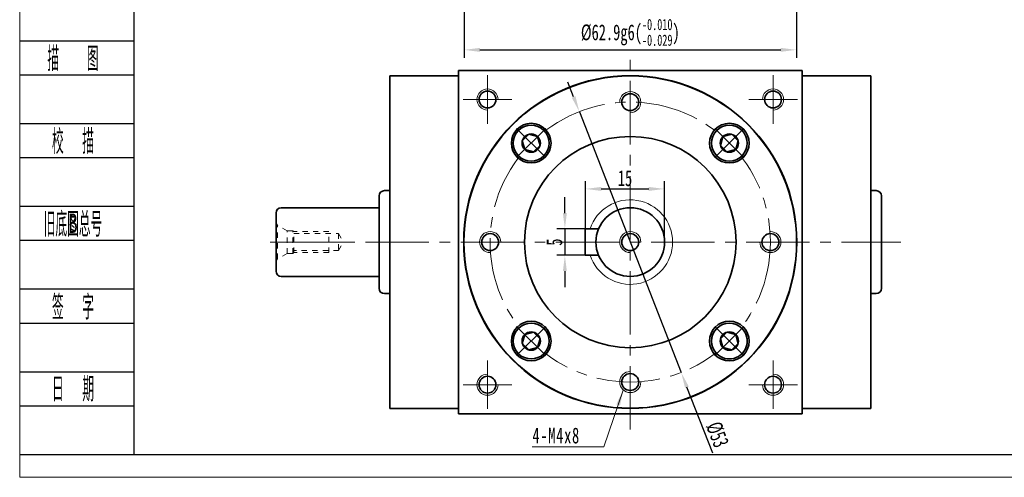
# Model space of a CAD drawing. Header units: millimetres. Extents: x 5 to 370, y 46 to 302.
# Tile 1 of 7: x 7 to 193, y 46 to 132. Entities that reach past the tile are written whole.
import ezdxf
from ezdxf.enums import TextEntityAlignment as Align

# ---------------------------------------------------------------- set-up
doc = ezdxf.new("R2010")
doc.units = ezdxf.units.MM
doc.set_wipeout_variables(frame=1)
doc.header["$PDSIZE"] = -5
doc.linetypes.add('点画线', pattern=[18, 12, -2, 2, -2])
doc.linetypes.add('虚线', pattern=[2, 1, -1])
doc.layers.get('0').update_dxf_attribs({"lineweight": 35})
doc.layers.add('2细线层', color=4, linetype='Continuous')
doc.layers.add('6文字层', color=3, linetype='Continuous')
for name, color, linetype, lineweight in [('中心线层', 1, '点画线', 18), ('图框_外框线', 7, 'Continuous', 18), ('尺寸线层', 3, 'Continuous', 18), ('粗实线层', 7, 'Continuous', 35), ('虚线层_1', 6, '虚线', 18)]:
    doc.layers.add(name, color=color, linetype=linetype, lineweight=lineweight)
doc.styles.add('PC_TEXTSTYLE', font='ISOCP.SHX', dxfattribs={"width": 0.707, "bigfont": 'GBCBIG.SHX'})
doc.styles.add('标准', font='txt', dxfattribs={"width": 0.667})
doc.dimstyles.new('a4-1-1', dxfattribs={"dimtxt": 3, "dimasz": 3, "dimexe": 1.5, "dimexo": 0, "dimgap": 0.5, "dimtad": 1, "dimdec": 3, "dimdsep": 46, "dimtxsty": '标准', "dimblk": '_CAXARROW', "dimcen": 0, "dimdle": 4, "dimazin": 2, "dimtfac": 0.707107, "dimtdec": 3, "dimtix": 1, "dimtmove": 2, "dimatfit": 3, "dimfxl": 0, "dimfrac": 2, "dimtolj": 1, "dimtzin": 0, "dimarcsym": 0})

# ---------------------------------------------------------------- blocks, each defined once
blk = doc.blocks.new('_CAXARROW')
blk.add_hatch(color=0).paths.add_polyline_path([(0, 0), (-1, 0.125), (-1, -0.125)], flags=0)
blk = doc.blocks.new('*X28')
at = {"layer": 'Defpoints', "color": 0}
for p in [(90.74, 170.42), (153.64, 170.42), (153.64, 126.73)]:
    blk.add_point(p, dxfattribs=at)
at = {"layer": '尺寸线层', "color": 0, "lineweight": -2}
for p, q in [((90.74, 170.42), (90.74, 125.23)), ((153.64, 170.42), (153.64, 125.23)), ((93.74, 126.73), (150.64, 126.73))]:
    blk.add_line(p, q, dxfattribs=at)
at = {"layer": '尺寸线层', "color": 0, "lineweight": -2, "xscale": 3, "yscale": 3, "zscale": 3, "rotation": 180}
blk.add_blockref('_CAXARROW', (90.74, 126.73), dxfattribs=at)
at = {"layer": '尺寸线层', "color": 0, "lineweight": -2, "xscale": 3, "yscale": 3, "zscale": 3}
blk.add_blockref('_CAXARROW', (153.64, 126.73), dxfattribs=at)
at = {"layer": '尺寸线层', "color": 0, "insert": (122.19, 130.05), "char_height": 3, "attachment_point": 5, "style": '标准'}
blk.add_mtext('{\\A1;\\A1;%%C62.9g6({\\H0.707107x;\\S-0.010^ -0.029;})}', dxfattribs=at)
blk = doc.blocks.new('2432g_2')
at = {"layer": '中心线层', "linetype": '点画线', "lineweight": 18}
blk.add_line((13.97, 0), (-1.08, 0), dxfattribs=at)
at = {"layer": '虚线层_1', "linetype": '虚线', "lineweight": 18}
for p, q in [((0, -3.7), (0, 3.7)), ((0, 3.7), (0.29, 3.19)), ((2.1, 2.15), (0.29, 3.19)), ((0.29, -3.19), (0.29, 3.19)), ((3.2, 2.15), (2.1, 2.15)), ((2.1, -2.15), (2.1, 2.15)), ((3.35, 2), (3.2, 2.15)), ((3.2, -2.15), (3.2, 2.15)), ((10, 2), (3.35, 2)), ((3.35, -2), (3.35, 2)), ((10, -2), (10, 2)), ((3.35, 1.6), (11.85, 1.6)), ((11.85, 1.6), (11.85, -1.6)), ((11.85, 1.6), (12.77, 0)), ((11.85, -1.6), (12.77, 0)), ((11.85, -1.6), (3.35, -1.6)), ((0, -3.7), (0.29, -3.19)), ((2.1, -2.15), (0.29, -3.19)), ((3.2, -2.15), (2.1, -2.15)), ((3.35, -2), (3.2, -2.15)), ((10, -2), (3.35, -2))]:
    blk.add_line(p, q, dxfattribs=at)
blk = doc.blocks.new('*X46')
at = {"layer": 'Defpoints', "color": 0}
for p in [(113.69, 92.83), (109.82, 87.83), (113.69, 87.83)]:
    blk.add_point(p, dxfattribs=at)
at = {"layer": '尺寸线层', "color": 0, "linetype": 'Continuous', "lineweight": -2}
for p, q in [((109.82, 95.83), (109.82, 98.83)), ((113.69, 92.83), (108.32, 92.83)), ((109.82, 92.83), (109.82, 87.83)), ((113.69, 87.83), (108.32, 87.83)), ((109.82, 84.83), (109.82, 81.83))]:
    blk.add_line(p, q, dxfattribs=at)
at = {"layer": '尺寸线层', "color": 0, "lineweight": -2, "xscale": 3, "yscale": 3, "zscale": 3}
for p, rotation in [((109.82, 92.83), 270), ((109.82, 87.83), 90)]:
    blk.add_blockref('_CAXARROW', p, dxfattribs=dict(at, rotation=rotation))
at = {"layer": '尺寸线层', "color": 0, "insert": (107.84, 90.33), "char_height": 3, "attachment_point": 5, "rotation": 90, "style": '标准'}
blk.add_mtext('\\A1;5', dxfattribs=at)
blk = doc.blocks.new('*X47')
at = {"layer": 'Defpoints', "color": 0}
for p in [(128.69, 100.4), (113.69, 92.83), (128.69, 90.33)]:
    blk.add_point(p, dxfattribs=at)
at = {"layer": '尺寸线层', "color": 0, "linetype": 'Continuous', "lineweight": -2}
for p, q in [((113.69, 92.83), (113.69, 101.9)), ((128.69, 90.33), (128.69, 101.9)), ((116.69, 100.4), (125.69, 100.4))]:
    blk.add_line(p, q, dxfattribs=at)
at = {"layer": '尺寸线层', "color": 0, "lineweight": -2, "xscale": 3, "yscale": 3, "zscale": 3, "rotation": 180}
blk.add_blockref('_CAXARROW', (113.69, 100.4), dxfattribs=at)
at = {"layer": '尺寸线层', "color": 0, "lineweight": -2, "xscale": 3, "yscale": 3, "zscale": 3}
blk.add_blockref('_CAXARROW', (128.69, 100.4), dxfattribs=at)
at = {"layer": '尺寸线层', "color": 0, "insert": (121.19, 102.41), "char_height": 3, "attachment_point": 5, "style": '标准'}
blk.add_mtext('\\A1;15', dxfattribs=at)
blk = doc.blocks.new('*X45')
at = {"layer": '中心线层', "linetype": '点画线', "lineweight": 18}
for p, q in [((0, -3.89), (0, 3.89)), ((-3.89, 0), (3.89, 0))]:
    blk.add_line(p, q, dxfattribs=at)
at = {"layer": '粗实线层'}
for p, q in [((-1.73, 0), (-0.87, 1.5)), ((-1.73, 0), (-0.87, -1.5)), ((-0.87, 1.5), (0.87, 1.5)), ((1.73, 0), (0.87, 1.5)), ((1.73, 0), (0.87, 1.5)), ((1.73, 0), (0.87, -1.5)), ((-0.87, -1.5), (0.87, -1.5))]:
    blk.add_line(p, q, dxfattribs=at)
blk.add_circle((0, 0), 1.73, dxfattribs=at)
for start, end in [(0, 180), (180, 360)]:
    blk.add_arc((0, 0), 3.39, start, end, dxfattribs=at)
blk = doc.blocks.new('*X48')
at = {"layer": 'Defpoints', "color": 0}
for p in [(112.56, 115.02), (131.81, 65.65)]:
    blk.add_point(p, dxfattribs=at)
at = {"layer": '尺寸线层', "color": 0, "lineweight": -2}
for p, q in [((111.47, 117.82), (110.38, 120.61)), ((112.56, 115.02), (131.81, 65.65)), ((137.78, 50.34), (132.9, 62.85))]:
    blk.add_line(p, q, dxfattribs=at)
at = {"layer": '尺寸线层', "color": 0, "lineweight": -2, "xscale": 3, "yscale": 3, "zscale": 3}
for p, rotation in [((112.56, 115.02), 291.3035168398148), ((131.81, 65.65), 111.3035168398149)]:
    blk.add_blockref('_CAXARROW', p, dxfattribs=dict(at, rotation=rotation))
at = {"layer": '尺寸线层', "color": 0, "insert": (138.66, 53.88), "char_height": 3, "attachment_point": 5, "rotation": 291.3035, "style": '标准'}
blk.add_mtext('\\A1;%%C53', dxfattribs=at)
blk = doc.blocks.new('*X49')
at = {"layer": '尺寸线层', "linetype": 'Continuous'}
blk.add_hatch(color=0, dxfattribs=at).paths.add_polyline_path([(6.7, 10.75), (6.08, 7.79), (5.37, 8.04)], flags=0)
at = {"layer": '尺寸线层', "color": 0, "linetype": 'Continuous'}
blk.add_line((6.7, 10.75), (3, 0), dxfattribs=at)
at = {"layer": '尺寸线层', "color": 0}
for p, q in [((0, 0), (-10.53, 0)), ((3, 0), (0, 0)), ((0, 0), (0, 0))]:
    blk.add_line(p, q, dxfattribs=at)
at = {"layer": '尺寸线层', "color": 0, "insert": (-1.5, 0.6), "char_height": 3, "width": 17.068, "attachment_point": 9, "line_spacing_factor": 1.15057, "style": '标准'}
blk.add_mtext('\\T1.1;4-M4x8', dxfattribs=at)

msp = doc.modelspace()

# ---------------------------------------------------------------- linework, layer by layer
at = {"layer": '2细线层'}
for p, q in [((6.734, 128.4676), (28.3146, 128.4676)), ((6.734, 122.0151), (28.3146, 122.0151)), ((6.734, 112.7972), (28.3146, 112.7972)), ((6.734, 106.3447), (28.3146, 106.3447)), ((6.734, 97.1268), (28.3146, 97.1268)), ((6.734, 90.6742), (28.3146, 90.6742)), ((6.734, 81.4563), (28.3146, 81.4563)), ((6.734, 75.0038), (28.3146, 75.0038)), ((6.734, 65.7859), (28.3146, 65.7859)), ((6.734, 59.3334), (28.3146, 59.3334)), ((6.734, 50.1155), (28.3146, 50.1155))]:
    msp.add_line(p, q, dxfattribs=at)
at = {"layer": '中心线层'}
for p, q in [((122.1853, 54.8345), (122.1853, 125.8345)), ((95.1853, 112.7345), (95.1853, 121.9345)), ((149.1853, 121.9345), (149.1853, 112.7345)), ((90.5853, 117.3345), (99.7853, 117.3345)), ((144.5853, 117.3345), (153.7853, 117.3345)), ((54.1103, 90.3345), (173.3342, 90.3345)), ((95.1853, 58.7345), (95.1853, 67.9345)), ((149.1853, 67.9345), (149.1853, 58.7345)), ((99.7853, 63.3345), (90.5853, 63.3345)), ((153.7853, 63.3345), (144.5853, 63.3345))]:
    msp.add_line(p, q, dxfattribs=at)
msp.add_circle((122.1853, 90.3345), 26.5, dxfattribs=at)
at = {"layer": '粗实线层'}
for p, q in [((89.6853, 121.8345), (76.6853, 121.8345)), ((76.6853, 121.8345), (76.6853, 58.8345)), ((89.6853, 122.8345), (154.6853, 122.8345)), ((89.6853, 57.8345), (89.6853, 122.8345)), ((154.6853, 57.8345), (154.6853, 122.8345)), ((154.6853, 121.8345), (167.6853, 121.8345)), ((167.6853, 121.8345), (167.6853, 58.8345)), ((74.6853, 99.0845), (74.6853, 81.5845)), ((75.6853, 100.0845), (76.6853, 100.0845)), ((167.6853, 100.0845), (168.6853, 100.0845)), ((169.6853, 99.0845), (169.6853, 81.5845)), ((74.6853, 96.8345), (56.1853, 96.8345)), ((55.1853, 95.8345), (55.1853, 84.8345)), ((113.6853, 92.8345), (113.6853, 87.8345)), ((113.6853, 92.8345), (116.1853, 92.8345)), ((113.6853, 87.8345), (116.1853, 87.8345)), ((74.6853, 83.8345), (56.1853, 83.8345)), ((75.6853, 80.5845), (76.6853, 80.5845)), ((167.6853, 80.5845), (168.6853, 80.5845)), ((89.6853, 58.8345), (76.6853, 58.8345)), ((89.6853, 57.8345), (154.6853, 57.8345)), ((154.6853, 58.8345), (167.6853, 58.8345))]:
    msp.add_line(p, q, dxfattribs=at)
for centre, radius in [((122.1853, 90.3345), 31.5), ((122.1853, 90.3345), 31.45), ((95.1853, 117.3345), 1.6), ((122.1853, 116.8345), 1.6), ((149.1853, 117.3345), 1.6), ((122.1853, 90.3345), 20), ((122.1853, 90.3345), 6.5), ((95.6853, 90.3345), 1.6), ((122.1853, 90.3345), 1.6), ((148.6853, 90.3345), 1.6), ((122.1853, 63.8345), 1.6), ((95.1853, 63.3345), 1.6), ((149.1853, 63.3345), 1.6)]:
    msp.add_circle(centre, radius, dxfattribs=at)
at = {"layer": '粗实线层', "lineweight": 18}
for centre, radius, start, end in [((95.1853, 117.3345), 2, 360, 270), ((149.1853, 117.3345), 2, 270, 180), ((122.1853, 116.8345), 2, 270, 180), ((122.1853, 90.3345), 8, 198.209957, 161.790043), ((95.6853, 90.3345), 2, 0, 270), ((122.1853, 90.3345), 2, 0, 270), ((148.6853, 90.3345), 2, 180, 90), ((95.1853, 63.3345), 2, 90, 360), ((122.1853, 63.8345), 2, 90, 0), ((149.1853, 63.3345), 2, 180, 90)]:
    msp.add_arc(centre, radius, start, end, dxfattribs=at)
at = {"layer": '粗实线层'}
for centre, start, end in [((75.6853, 99.0845), 90, 180), ((168.6853, 99.0845), 0, 90), ((56.1853, 95.8345), 90, 180), ((56.1853, 84.8345), 180, 270), ((75.6853, 81.5845), 180, 270), ((168.6853, 81.5845), 270, 360)]:
    msp.add_arc(centre, 1, start, end, dxfattribs=at)

# ---------------------------------------------------------------- block references
at = {"layer": '尺寸线层'}
msp.add_blockref('*X49', (114.1685, 51.5748), dxfattribs=at)
at = {"layer": '粗实线层'}
msp.add_blockref('2432g_2', (55.1853, 90.3345), dxfattribs=at)

# ---------------------------------------------------------------- texts
at = {"layer": '6文字层', "color": 3, "style": 'PC_TEXTSTYLE'}
for s, width, p in [('描   图', 0.6667, (16.7922, 125.2414)), ('校  描', 0.667, (16.7922, 109.5709)), ('旧底图总号', 0.667, (16.7922, 93.9005)), ('签  字', 0.667, (16.7922, 78.2301)), ('日  期', 0.667, (16.7979, 62.6516))]:
    msp.add_text(s, height=4.60895, dxfattribs=dict(at, width=width)).set_placement(p, align=Align.MIDDLE)
at = {"layer": '6文字层', "width": 0.707}
msp.add_text('B', height=3.6872, dxfattribs=at).set_placement((16.7922, 93.9005), align=Align.MIDDLE)

# ---------------------------------------------------------------- dimensions: what is measured, and where the dimension line sits
at = {"layer": '尺寸线层'}
dim = msp.add_linear_dim(base=(153.6353, 126.7285), p1=(90.7353, 170.4217), p2=(153.6353, 170.4217), text='{\\A1;\\A1;%%C62.9g6({\\H0.707107x;\\S-0.010^ -0.029;})}', dimstyle='a4-1-1', override={"dimpost": '%%C<>', "dimsah": 1, "dimtp": -0.01, "dimtm": 0.029, "dimtdec": 3, "dimtfill": 1, "dimtolj": 0, "dimtzin": 8}, dxfattribs=at)
dim.commit()
dim.dimension.update_dxf_attribs({"geometry": '*X28', "text_midpoint": (122.1853, 130.0473)})
dim = msp.add_linear_dim(base=(128.6853, 100.4038), p1=(113.6853, 92.8345), p2=(128.6853, 90.3345), dimstyle='a4-1-1', override={"dimsah": 1, "dimtfill": 1, "dimtzin": 0}, dxfattribs=at)
dim.commit()
dim.dimension.update_dxf_attribs({"geometry": '*X47', "text_midpoint": (121.1853, 102.4123)})
dim = msp.add_linear_dim(base=(109.8207, 87.8345), p1=(113.6853, 92.8345), p2=(113.6853, 87.8345), angle=270, dimstyle='a4-1-1', override={"dimsah": 1, "dimtfill": 1, "dimtzin": 0}, dxfattribs=at)
dim.commit()
dim.dimension.update_dxf_attribs({"geometry": '*X46', "text_midpoint": (107.8378, 90.3345)})

# ---------------------------------------------------------------- next in the draw order: wipeouts: each hides what was drawn before it
for points in [[(105.8441, 111.4699), (105.8291, 111.4848), (105.8141, 111.4995), (105.799, 111.5142), (105.7838, 111.5287), (105.7685, 111.5432), (105.7531, 111.5576), (105.7376, 111.5718), (105.7221, 111.586), (105.7064, 111.6001), (105.6907, 111.6141), (105.6749, 111.628), (105.659, 111.6418), (105.643, 111.6554), (105.6269, 111.669), (105.6107, 111.6825), (105.5945, 111.6959), (105.5781, 111.7092), (105.5617, 111.7224), (105.5452, 111.7355), (105.5287, 111.7484), (105.512, 111.7613), (105.4953, 111.7741), (105.4785, 111.7867), (105.4616, 111.7993), (105.4446, 111.8118), (105.4275, 111.8241), (105.4104, 111.8364), (105.3932, 111.8485), (105.376, 111.8605), (105.3586, 111.8725), (105.3586, 111.8725), (105.2274, 111.9577), (105.0924, 112.0367), (104.9539, 112.1095), (104.8122, 112.1758), (104.6676, 112.2355), (104.5204, 112.2884), (104.371, 112.3345), (104.2195, 112.3737), (104.0664, 112.4058), (103.912, 112.4308), (103.7566, 112.4487), (103.6005, 112.4594), (103.4441, 112.4629), (103.2877, 112.4591), (103.1317, 112.4482), (102.9763, 112.43), (102.8219, 112.4047), (102.6689, 112.3723), (102.5175, 112.3329), (102.3681, 112.2866), (102.221, 112.2334), (102.0765, 112.1735), (101.9349, 112.1069), (101.7965, 112.0339), (101.6617, 111.9546), (101.5306, 111.8692), (101.4036, 111.7778), (101.281, 111.6807), (101.163, 111.578), (101.0499, 111.4699), (101.0499, 111.4699), (100.9419, 111.3568), (100.8392, 111.2388), (100.742, 111.1162), (100.6506, 110.9892), (100.5652, 110.8582), (100.4859, 110.7233), (100.4129, 110.585), (100.3464, 110.4434), (100.2865, 110.2989), (100.2333, 110.1518), (100.1869, 110.0024), (100.1475, 109.851), (100.1151, 109.6979), (100.0898, 109.5435), (100.0717, 109.3882), (100.0607, 109.2321), (100.057, 109.0757), (100.0605, 108.9193), (100.0711, 108.7633), (100.089, 108.6079), (100.1141, 108.4534), (100.1462, 108.3003), (100.1853, 108.1489), (100.2314, 107.9994), (100.2844, 107.8522), (100.3441, 107.7076), (100.4103, 107.5659), (100.4831, 107.4274), (100.5622, 107.2924), (100.6474, 107.1612), (100.6474, 107.1612), (100.6593, 107.1439), (100.6713, 107.1266), (100.6835, 107.1094), (100.6957, 107.0923), (100.7081, 107.0752), (100.7205, 107.0583), (100.7331, 107.0414), (100.7458, 107.0246), (100.7585, 107.0078), (100.7714, 106.9912), (100.7844, 106.9746), (100.7975, 106.9581), (100.8106, 106.9417), (100.8239, 106.9254), (100.8373, 106.9091), (100.8508, 106.893), (100.8644, 106.8769), (100.8781, 106.8609), (100.8919, 106.845), (100.9057, 106.8291), (100.9197, 106.8134), (100.9338, 106.7978), (100.948, 106.7822), (100.9623, 106.7667), (100.9766, 106.7513), (100.9911, 106.736), (101.0057, 106.7208), (101.0203, 106.7057), (101.0351, 106.6907), (101.0499, 106.6758), (101.0499, 106.6758), (101.1786, 106.5536), (101.3136, 106.4383), (101.4544, 106.3303), (101.6007, 106.2298), (101.752, 106.137), (101.908, 106.0523), (102.0681, 105.9759), (102.2321, 105.908), (102.3994, 105.8488), (102.5696, 105.7984), (102.7422, 105.7569), (102.9167, 105.7246), (103.0926, 105.7014), (103.2696, 105.6875), (103.447, 105.6829), (103.6244, 105.6875), (103.8013, 105.7014), (103.9773, 105.7246), (104.1518, 105.7569), (104.3244, 105.7984), (104.4946, 105.8488), (104.6618, 105.908), (104.8258, 105.9759), (104.986, 106.0523), (105.142, 106.137), (105.2933, 106.2298), (105.4396, 106.3303), (105.5804, 106.4383), (105.7153, 106.5536), (105.8441, 106.6758), (105.8441, 106.6758), (105.9662, 106.8045), (106.0815, 106.9395), (106.1896, 107.0803), (106.2901, 107.2265), (106.3828, 107.3779), (106.4675, 107.5338), (106.5439, 107.694), (106.6118, 107.858), (106.6711, 108.0253), (106.7215, 108.1955), (106.7629, 108.368), (106.7952, 108.5425), (106.8184, 108.7185), (106.8323, 108.8954), (106.837, 109.0729), (106.8323, 109.2503), (106.8184, 109.4272), (106.7952, 109.6032), (106.7629, 109.7777), (106.7215, 109.9502), (106.6711, 110.1204), (106.6118, 110.2877), (106.5439, 110.4517), (106.4675, 110.6119), (106.3828, 110.7679), (106.2901, 110.9192), (106.1896, 111.0654), (106.0815, 111.2062), (105.9662, 111.3412)], [(143.3207, 106.6758), (143.3356, 106.6907), (143.3503, 106.7057), (143.365, 106.7208), (143.3795, 106.736), (143.394, 106.7513), (143.4084, 106.7667), (143.4226, 106.7822), (143.4368, 106.7978), (143.4509, 106.8134), (143.4649, 106.8291), (143.4788, 106.845), (143.4925, 106.8609), (143.5062, 106.8769), (143.5198, 106.893), (143.5333, 106.9091), (143.5467, 106.9254), (143.56, 106.9417), (143.5732, 106.9581), (143.5862, 106.9746), (143.5992, 106.9912), (143.6121, 107.0078), (143.6249, 107.0246), (143.6375, 107.0414), (143.6501, 107.0583), (143.6626, 107.0752), (143.6749, 107.0923), (143.6872, 107.1094), (143.6993, 107.1266), (143.7113, 107.1439), (143.7232, 107.1612), (143.7232, 107.1612), (143.8085, 107.2924), (143.8875, 107.4274), (143.9603, 107.5659), (144.0266, 107.7076), (144.0862, 107.8522), (144.1392, 107.9994), (144.1853, 108.1489), (144.2244, 108.3003), (144.2566, 108.4534), (144.2816, 108.6079), (144.2995, 108.7633), (144.3102, 108.9193), (144.3136, 109.0757), (144.3099, 109.2321), (144.2989, 109.3882), (144.2808, 109.5435), (144.2555, 109.6979), (144.2231, 109.851), (144.1837, 110.0024), (144.1374, 110.1518), (144.0842, 110.2989), (144.0242, 110.4434), (143.9577, 110.585), (143.8847, 110.7233), (143.8054, 110.8582), (143.72, 110.9892), (143.6286, 111.1162), (143.5315, 111.2388), (143.4288, 111.3568), (143.3207, 111.4699), (143.3207, 111.4699), (143.2076, 111.578), (143.0896, 111.6807), (142.967, 111.7778), (142.84, 111.8692), (142.709, 111.9546), (142.5741, 112.0339), (142.4358, 112.1069), (142.2942, 112.1735), (142.1497, 112.2334), (142.0026, 112.2866), (141.8531, 112.3329), (141.7018, 112.3723), (141.5487, 112.4047), (141.3943, 112.43), (141.239, 112.4482), (141.0829, 112.4591), (140.9265, 112.4629), (140.7701, 112.4594), (140.6141, 112.4487), (140.4586, 112.4308), (140.3042, 112.4058), (140.1511, 112.3737), (139.9997, 112.3345), (139.8502, 112.2884), (139.703, 112.2355), (139.5584, 112.1758), (139.4167, 112.1095), (139.2782, 112.0367), (139.1432, 111.9577), (139.012, 111.8725), (139.012, 111.8725), (138.9947, 111.8605), (138.9774, 111.8485), (138.9602, 111.8364), (138.9431, 111.8241), (138.926, 111.8118), (138.9091, 111.7993), (138.8922, 111.7867), (138.8754, 111.7741), (138.8586, 111.7613), (138.842, 111.7484), (138.8254, 111.7355), (138.8089, 111.7224), (138.7925, 111.7092), (138.7762, 111.6959), (138.7599, 111.6825), (138.7437, 111.669), (138.7277, 111.6554), (138.7117, 111.6418), (138.6958, 111.628), (138.6799, 111.6141), (138.6642, 111.6001), (138.6485, 111.586), (138.633, 111.5718), (138.6175, 111.5576), (138.6021, 111.5432), (138.5868, 111.5287), (138.5716, 111.5142), (138.5565, 111.4995), (138.5415, 111.4848), (138.5265, 111.4699), (138.5265, 111.4699), (138.4044, 111.3412), (138.2891, 111.2062), (138.1811, 111.0654), (138.0805, 110.9192), (137.9878, 110.7679), (137.9031, 110.6119), (137.8267, 110.4517), (137.7588, 110.2877), (137.6996, 110.1204), (137.6492, 109.9502), (137.6077, 109.7777), (137.5754, 109.6032), (137.5522, 109.4272), (137.5383, 109.2503), (137.5336, 109.0729), (137.5383, 108.8954), (137.5522, 108.7185), (137.5754, 108.5425), (137.6077, 108.368), (137.6492, 108.1955), (137.6996, 108.0253), (137.7588, 107.858), (137.8267, 107.694), (137.9031, 107.5338), (137.9878, 107.3779), (138.0805, 107.2265), (138.1811, 107.0803), (138.2891, 106.9395), (138.4044, 106.8045), (138.5265, 106.6758), (138.5265, 106.6758), (138.6553, 106.5536), (138.7902, 106.4383), (138.931, 106.3303), (139.0773, 106.2298), (139.2286, 106.137), (139.3846, 106.0523), (139.5448, 105.9759), (139.7088, 105.908), (139.8761, 105.8488), (140.0462, 105.7984), (140.2188, 105.7569), (140.3933, 105.7246), (140.5693, 105.7014), (140.7462, 105.6875), (140.9236, 105.6829), (141.1011, 105.6875), (141.278, 105.7014), (141.454, 105.7246), (141.6285, 105.7569), (141.801, 105.7984), (141.9712, 105.8488), (142.1385, 105.908), (142.3025, 105.9759), (142.4627, 106.0523), (142.6186, 106.137), (142.77, 106.2298), (142.9162, 106.3303), (143.057, 106.4383), (143.192, 106.5536)], [(101.0499, 73.9933), (101.0351, 73.9784), (101.0203, 73.9633), (101.0057, 73.9482), (100.9911, 73.933), (100.9766, 73.9177), (100.9623, 73.9023), (100.948, 73.8869), (100.9338, 73.8713), (100.9197, 73.8556), (100.9057, 73.8399), (100.8919, 73.8241), (100.8781, 73.8082), (100.8644, 73.7922), (100.8508, 73.7761), (100.8373, 73.7599), (100.8239, 73.7437), (100.8106, 73.7274), (100.7975, 73.7109), (100.7844, 73.6944), (100.7714, 73.6779), (100.7585, 73.6612), (100.7458, 73.6445), (100.7331, 73.6277), (100.7205, 73.6108), (100.7081, 73.5938), (100.6957, 73.5768), (100.6835, 73.5596), (100.6713, 73.5424), (100.6593, 73.5252), (100.6474, 73.5078), (100.6474, 73.5078), (100.5622, 73.3766), (100.4831, 73.2416), (100.4103, 73.1032), (100.3441, 72.9615), (100.2844, 72.8169), (100.2314, 72.6697), (100.1853, 72.5202), (100.1462, 72.3687), (100.1141, 72.2156), (100.089, 72.0612), (100.0711, 71.9058), (100.0605, 71.7497), (100.057, 71.5933), (100.0607, 71.4369), (100.0717, 71.2809), (100.0898, 71.1255), (100.1151, 70.9711), (100.1475, 70.8181), (100.1869, 70.6667), (100.2333, 70.5173), (100.2865, 70.3702), (100.3464, 70.2257), (100.4129, 70.0841), (100.4859, 69.9457), (100.5652, 69.8109), (100.6506, 69.6798), (100.742, 69.5529), (100.8392, 69.4302), (100.9419, 69.3122), (101.0499, 69.1991), (101.0499, 69.1991), (101.163, 69.0911), (101.281, 68.9884), (101.4036, 68.8912), (101.5306, 68.7998), (101.6617, 68.7144), (101.7965, 68.6351), (101.9349, 68.5621), (102.0765, 68.4956), (102.221, 68.4357), (102.3681, 68.3825), (102.5175, 68.3361), (102.6689, 68.2967), (102.8219, 68.2643), (102.9763, 68.239), (103.1317, 68.2209), (103.2877, 68.2099), (103.4441, 68.2062), (103.6005, 68.2097), (103.7566, 68.2204), (103.912, 68.2382), (104.0664, 68.2633), (104.2195, 68.2954), (104.371, 68.3345), (104.5204, 68.3806), (104.6676, 68.4336), (104.8122, 68.4933), (104.9539, 68.5596), (105.0924, 68.6323), (105.2274, 68.7114), (105.3586, 68.7966), (105.3586, 68.7966), (105.376, 68.8085), (105.3932, 68.8205), (105.4104, 68.8327), (105.4275, 68.8449), (105.4446, 68.8573), (105.4616, 68.8697), (105.4785, 68.8823), (105.4953, 68.895), (105.512, 68.9077), (105.5287, 68.9206), (105.5452, 68.9336), (105.5617, 68.9467), (105.5781, 68.9599), (105.5945, 68.9731), (105.6107, 68.9865), (105.6269, 69), (105.643, 69.0136), (105.659, 69.0273), (105.6749, 69.0411), (105.6907, 69.055), (105.7064, 69.0689), (105.7221, 69.083), (105.7376, 69.0972), (105.7531, 69.1115), (105.7685, 69.1258), (105.7838, 69.1403), (105.799, 69.1549), (105.8141, 69.1695), (105.8291, 69.1843), (105.8441, 69.1991), (105.8441, 69.1991), (105.9662, 69.3278), (106.0815, 69.4628), (106.1896, 69.6036), (106.2901, 69.7499), (106.3828, 69.9012), (106.4675, 70.0572), (106.5439, 70.2174), (106.6118, 70.3813), (106.6711, 70.5486), (106.7215, 70.7188), (106.7629, 70.8914), (106.7952, 71.0659), (106.8184, 71.2418), (106.8323, 71.4188), (106.837, 71.5962), (106.8323, 71.7736), (106.8184, 71.9505), (106.7952, 72.1265), (106.7629, 72.301), (106.7215, 72.4736), (106.6711, 72.6438), (106.6118, 72.8111), (106.5439, 72.975), (106.4675, 73.1352), (106.3828, 73.2912), (106.2901, 73.4425), (106.1896, 73.5888), (106.0815, 73.7296), (105.9662, 73.8645), (105.8441, 73.9933), (105.8441, 73.9933), (105.7153, 74.1155), (105.5804, 74.2307), (105.4396, 74.3388), (105.2933, 74.4393), (105.142, 74.532), (104.986, 74.6167), (104.8258, 74.6931), (104.6618, 74.761), (104.4946, 74.8203), (104.3244, 74.8707), (104.1518, 74.9121), (103.9773, 74.9445), (103.8013, 74.9676), (103.6244, 74.9815), (103.447, 74.9862), (103.2696, 74.9815), (103.0926, 74.9676), (102.9167, 74.9445), (102.7422, 74.9121), (102.5696, 74.8707), (102.3994, 74.8203), (102.2321, 74.761), (102.0681, 74.6931), (101.908, 74.6167), (101.752, 74.532), (101.6007, 74.4393), (101.4544, 74.3388), (101.3136, 74.2307), (101.1786, 74.1155)], [(138.5265, 69.1991), (138.5415, 69.1843), (138.5565, 69.1695), (138.5716, 69.1549), (138.5868, 69.1403), (138.6021, 69.1258), (138.6175, 69.1115), (138.633, 69.0972), (138.6485, 69.083), (138.6642, 69.0689), (138.6799, 69.055), (138.6958, 69.0411), (138.7117, 69.0273), (138.7277, 69.0136), (138.7437, 69), (138.7599, 68.9865), (138.7762, 68.9731), (138.7925, 68.9599), (138.8089, 68.9467), (138.8254, 68.9336), (138.842, 68.9206), (138.8586, 68.9077), (138.8754, 68.895), (138.8922, 68.8823), (138.9091, 68.8697), (138.926, 68.8573), (138.9431, 68.8449), (138.9602, 68.8327), (138.9774, 68.8205), (138.9947, 68.8085), (139.012, 68.7966), (139.012, 68.7966), (139.1432, 68.7114), (139.2782, 68.6323), (139.4167, 68.5596), (139.5584, 68.4933), (139.703, 68.4336), (139.8502, 68.3806), (139.9997, 68.3345), (140.1511, 68.2954), (140.3042, 68.2633), (140.4586, 68.2382), (140.6141, 68.2204), (140.7701, 68.2097), (140.9265, 68.2062), (141.0829, 68.2099), (141.239, 68.2209), (141.3943, 68.239), (141.5487, 68.2643), (141.7018, 68.2967), (141.8531, 68.3361), (142.0026, 68.3825), (142.1497, 68.4357), (142.2942, 68.4956), (142.4358, 68.5621), (142.5741, 68.6351), (142.709, 68.7144), (142.84, 68.7998), (142.967, 68.8912), (143.0896, 68.9884), (143.2076, 69.0911), (143.3207, 69.1991), (143.3207, 69.1991), (143.4288, 69.3122), (143.5315, 69.4302), (143.6286, 69.5529), (143.72, 69.6798), (143.8054, 69.8109), (143.8847, 69.9457), (143.9577, 70.0841), (144.0242, 70.2257), (144.0842, 70.3702), (144.1374, 70.5173), (144.1837, 70.6667), (144.2231, 70.8181), (144.2555, 70.9711), (144.2808, 71.1255), (144.2989, 71.2809), (144.3099, 71.4369), (144.3136, 71.5933), (144.3102, 71.7497), (144.2995, 71.9058), (144.2816, 72.0612), (144.2566, 72.2156), (144.2244, 72.3687), (144.1853, 72.5202), (144.1392, 72.6697), (144.0862, 72.8169), (144.0266, 72.9615), (143.9603, 73.1032), (143.8875, 73.2416), (143.8085, 73.3766), (143.7232, 73.5078), (143.7232, 73.5078), (143.7113, 73.5252), (143.6993, 73.5424), (143.6872, 73.5596), (143.6749, 73.5768), (143.6626, 73.5938), (143.6501, 73.6108), (143.6375, 73.6277), (143.6249, 73.6445), (143.6121, 73.6612), (143.5992, 73.6779), (143.5862, 73.6944), (143.5732, 73.7109), (143.56, 73.7274), (143.5467, 73.7437), (143.5333, 73.7599), (143.5198, 73.7761), (143.5062, 73.7922), (143.4925, 73.8082), (143.4788, 73.8241), (143.4649, 73.8399), (143.4509, 73.8556), (143.4368, 73.8713), (143.4226, 73.8869), (143.4084, 73.9023), (143.394, 73.9177), (143.3795, 73.933), (143.365, 73.9482), (143.3503, 73.9633), (143.3356, 73.9784), (143.3207, 73.9933), (143.3207, 73.9933), (143.192, 74.1155), (143.057, 74.2307), (142.9162, 74.3388), (142.77, 74.4393), (142.6186, 74.532), (142.4627, 74.6167), (142.3025, 74.6931), (142.1385, 74.761), (141.9712, 74.8203), (141.801, 74.8707), (141.6285, 74.9121), (141.454, 74.9445), (141.278, 74.9676), (141.1011, 74.9815), (140.9236, 74.9862), (140.7462, 74.9815), (140.5693, 74.9676), (140.3933, 74.9445), (140.2188, 74.9121), (140.0462, 74.8707), (139.8761, 74.8203), (139.7088, 74.761), (139.5448, 74.6931), (139.3846, 74.6167), (139.2286, 74.532), (139.0773, 74.4393), (138.931, 74.3388), (138.7902, 74.2307), (138.6553, 74.1155), (138.5265, 73.9933), (138.5265, 73.9933), (138.4044, 73.8645), (138.2891, 73.7296), (138.1811, 73.5888), (138.0805, 73.4425), (137.9878, 73.2912), (137.9031, 73.1352), (137.8267, 72.975), (137.7588, 72.8111), (137.6996, 72.6438), (137.6492, 72.4736), (137.6077, 72.301), (137.5754, 72.1265), (137.5522, 71.9505), (137.5383, 71.7736), (137.5336, 71.5962), (137.5383, 71.4188), (137.5522, 71.2418), (137.5754, 71.0659), (137.6077, 70.8914), (137.6492, 70.7188), (137.6996, 70.5486), (137.7588, 70.3813), (137.8267, 70.2174), (137.9031, 70.0572), (137.9878, 69.9012), (138.0805, 69.7499), (138.1811, 69.6036), (138.2891, 69.4628), (138.4044, 69.3278)]]:
    msp.add_wipeout(points).dxf.layer = '粗实线层'

# ---------------------------------------------------------------- next in the draw order: linework, layer by layer
at = {"layer": '图框_外框线', "color": 3}
msp.add_lwpolyline([(6.7097, 45.7945), (369.6722, 45.7945), (369.6722, 302.4608), (6.7097, 302.4608)], close=True, dxfattribs=at)
at = {"layer": '图框_外框线', "color": 3, "lineweight": 25}
msp.add_lwpolyline([(28.3146, 50.1155), (365.3512, 50.1155), (365.3512, 298.1399), (28.3146, 298.1399)], close=True, dxfattribs=at)
at = {"layer": '粗实线层'}
for centre in [(103.447, 109.0729), (140.9236, 109.0729), (103.447, 71.5962), (140.9236, 71.5962)]:
    msp.add_circle(centre, 3.75, dxfattribs=at)

# ---------------------------------------------------------------- next in the draw order: block references
for p, rotation in [((103.447, 109.0729), 45.00000000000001), ((140.9236, 109.0729), 315), ((103.447, 71.5962), 135), ((140.9236, 71.5962), 225)]:
    msp.add_blockref('*X45', p, dxfattribs=dict(at, rotation=rotation))

# ---------------------------------------------------------------- next in the draw order: dimensions: what is measured, and where the dimension line sits
at = {"layer": '尺寸线层'}
dim = msp.add_diameter_dim_2p(p1=(112.5576, 115.0238), p2=(131.813, 65.6453), dimstyle='a4-1-1', override={"dimpost": '%%C<>', "dimsah": 1, "dimtmove": 1, "dimtfill": 1, "dimtzin": 0}, dxfattribs=at)
dim.commit()
dim.dimension.update_dxf_attribs({"geometry": '*X48', "text_midpoint": (136.7005, 53.1117), "dimtype": 163})

doc.saveas('drawing.dxf')
